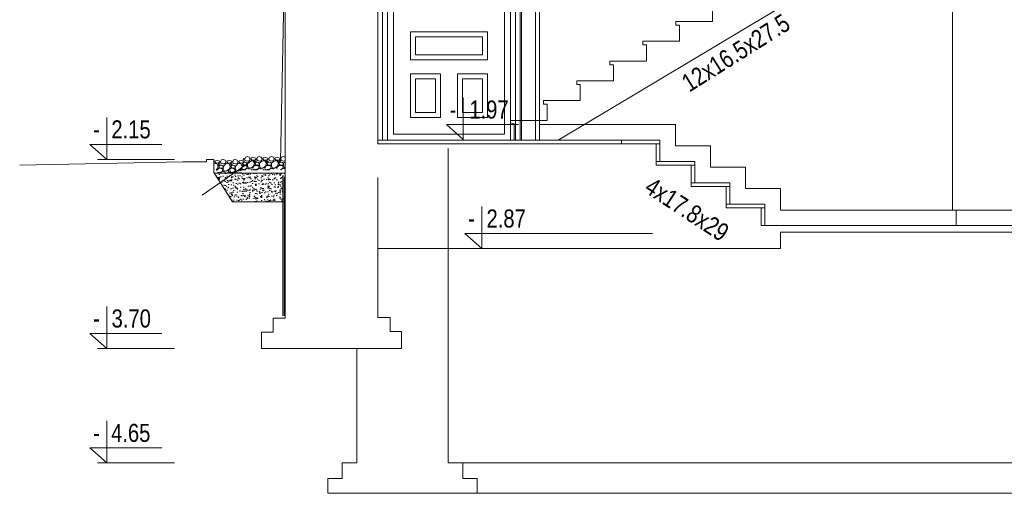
# Model space of a CAD drawing. Header units: millimetres. Extents: x -573548 to 674770, y -246895 to -89040.
# Tile 108 of 199: x 78260 to 86434, y -202898 to -198965. Entities that reach past the tile are written whole.
import ezdxf

# ---------------------------------------------------------------- set-up
doc = ezdxf.new("R2010")
doc.units = ezdxf.units.MM
for name, color, linetype, lineweight in [('@ELEWACJA_Nr_pióra__8', 8, 'Continuous', 9), ('A-DRZWI_Nr_pióra__1', 8, 'Continuous', 9), ('A-DRZWI_Nr_pióra__2', 8, 'Continuous', 9), ('A-OPISY-3_Nr_pióra__6', 8, 'Continuous', 9), ('a-widokowe_Nr_pióra__8', 8, 'Continuous', 9), ('A_izolacje_Nr_pióra__6', 8, 'Continuous', 9), ('A_opis_Nr_pióra__18', 8, 'Continuous', 9), ('A_SCIANY_KONSTR_Nr_pióra__1', 8, 'Continuous', 9), ('A_warstwy_Nr_pióra__1', 8, 'Continuous', 9), ('A_widok_Nr_pióra__1', 8, 'Continuous', 9), ('AO-RZEDNE_Nr_pióra__2', 8, 'Continuous', 9), ('AO-RZEDNE_Nr_pióra__61', 8, 'Continuous', 9), ('DIM_100_Nr_pióra__8', 8, 'Continuous', 9), ('DRZWI_Nr_pióra__8', 8, 'Continuous', 9), ('niewidoczne_Nr_pióra__8', 8, 'Continuous', 9), ('SCHODY_Nr_pióra__1', 8, 'Continuous', 9), ('SCIANY_KONSTR_Nr_pióra__21', 8, 'Continuous', 9), ('SCIANY_KONSTR_Nr_pióra__4', 8, 'Continuous', 9), ('teren_Nr_pióra__18', 8, 'Continuous', 9), ('teren_Nr_pióra__251', 8, 'Continuous', 9), ('teren_Nr_pióra__5', 8, 'Continuous', 9)]:
    doc.layers.add(name, color=color, linetype=linetype, lineweight=lineweight)
doc.styles.add('STYL_AUTOMATYCZNY_5', font='arial.ttf', dxfattribs={"width": 0.8})

# ---------------------------------------------------------------- blocks, each defined once
blk = doc.blocks.new('A$C685D2BB2')
at = {"layer": 'teren_Nr_pióra__18'}
h = blk.add_hatch(dxfattribs=at)
h.set_pattern_fill('AR_CONC_0001', color=256, style=0, pattern_type=2)
h.set_pattern_definition([(50, (83689.736, 4902.29), (-71.72602, 6.275213), [7.5, -82.5]), (355, (83689.736, 4902.29), (-13.875133, 75.219213), [6, -66]), (100.4514, (83695.71, 4901.77), (57.85094, 68.943954), [6.37402, -70.11421]), (46.1842, (83689.74, 4922.29), (-106.724105, 16.5519), [11.25, -123.75]), (96.6356, (83698.63, 4920.91), (93.46627, 97.41179), [9.56103, -105.1713]), (351.1842, (83689.74, 4922.29), (93.4662, 97.41186), [9, -99]), (21, (83699.736, 4917.29), (-59.690705, 40.26189), [7.5, -82.5]), (326, (83699.736, 4917.29), (24.33153, 72.515005), [6, -66]), (71.4514, (83704.71, 4913.936), (84.02226, 32.25305), [6.37402, -70.11421]), (37.5, (83689.736, 4902.29), (1.2159855, 33.289385), [0, -65.2, 0, -67, 0, -66.25]), (7.5, (83689.736, 4902.29), (26.306954, 39.441171), [0, -38.2, 0, -63.7, 0, -25.25]), (327.5, (83667.436, 4902.29), (-53.382244, 2.255487), [0, -25, 0, -78, 0, -103.5]), (317.5, (83657.436, 4902.29), (58.318617, 10.010498), [0, -32.5, 0, -51.8, 0, -73.5])])
h.paths.add_polyline_path([(2304.4, 2659.1), (1714.2, 2659.1), (1865.3, 2420.7), (2304.4, 2420.7)])
at = {"layer": '@ELEWACJA_Nr_pióra__8'}
blk.add_line((2304.4, 4752.3), (2264.1, 2756.9), dxfattribs=at)
at = {"layer": 'A-DRZWI_Nr_pióra__1'}
for p, q in [((4216.4, 2932.3), (4216.4, 5125.1)), ((3110.9, 4045.6), (3110.9, 2932.3))]:
    blk.add_line(p, q, dxfattribs=at)
for points in [[(3153.7, 2932.3), (4173.6, 2932.3), (4173.6, 5082.3), (3153.7, 5082.3)], [(3203.7, 2982.3), (4123.6, 2982.3), (4123.6, 5032.3), (3203.7, 5032.3)], [(3983.6, 3831.6), (3983.6, 3599.8), (3343.7, 3599.8), (3343.7, 3831.6)], [(3942.6, 3790.6), (3942.6, 3640.8), (3384.7, 3640.8), (3384.7, 3790.6)], [(3343.7, 3120.8), (3593.4, 3120.8), (3593.4, 3483.7), (3343.7, 3483.7)], [(3384.7, 3161.8), (3552.4, 3161.8), (3552.4, 3442.6), (3384.7, 3442.6)], [(3983.6, 3120.8), (3733.9, 3120.8), (3733.9, 3483.7), (3983.6, 3483.7)], [(3942.6, 3161.8), (3775, 3161.8), (3775, 3442.6), (3942.6, 3442.6)]]:
    blk.add_lwpolyline(points, close=True, dxfattribs=at)
at = {"layer": 'A-DRZWI_Nr_pióra__2'}
blk.add_lwpolyline([(4253.6, 2932.3), (4253.6, 5162.3), (3073.7, 5162.3), (3073.7, 4070.6)], dxfattribs=at)
at = {"layer": 'a-widokowe_Nr_pióra__8'}
for p, q in [((4413.7, 3062.3), (5544.9, 3062.3)), ((5544.9, 2884.8), (5544.9, 3062.3)), ((5544.9, 2884.8), (5834.9, 2884.8)), ((5834.9, 2884.8), (5834.9, 2707.3)), ((5834.9, 2707.3), (6124.9, 2707.3)), ((6124.9, 2707.3), (6124.9, 2529.8)), ((6124.9, 2529.8), (6414.9, 2529.8)), ((6414.9, 2529.8), (6414.9, 2352.3)), ((10494.9, 2352.3), (6414.9, 2352.3))]:
    blk.add_line(p, q, dxfattribs=at)
at = {"layer": 'A_izolacje_Nr_pióra__6'}
blk.add_lwpolyline([(2294.4, 2622.5), (2294.4, 1474.7)], dxfattribs=at)
at = {"layer": 'A_opis_Nr_pióra__18'}
blk.add_line((1614.9, 2475.8), (2032, 2767.3), dxfattribs=at)
at = {"layer": 'A_SCIANY_KONSTR_Nr_pióra__1'}
for p, q in [((3658, 2862.4), (3658, 252.3)), ((2777.3, 252.3), (2777.3, 123.6)), ((3658, 252.3), (3778, 252.3)), ((3778, 252.3), (3778, 123.6)), ((2657.3, 123.6), (2657.3, 0)), ((2777.3, 123.6), (2657.3, 123.6)), ((3778, 123.6), (3898, 123.6)), ((3898, 123.6), (3898, 0)), ((3277.7, 0), (2657.3, 0)), ((3277.7, 0), (3898, 0))]:
    blk.add_line(p, q, dxfattribs=at)
for points in [[(2284.4, 2622.5), (2284.4, 1474.7)], [(2897.3, 1202.3), (2897.3, 252.3), (2777.3, 252.3)]]:
    blk.add_lwpolyline(points, dxfattribs=at)
at = {"layer": 'A_warstwy_Nr_pióra__1'}
blk.add_line((5414.6, 2932.3), (3073.7, 2932.3), dxfattribs=at)
at = {"layer": 'A_widok_Nr_pióra__1'}
for p, q in [((7843.7, 4172.3), (7843.7, 2352.3)), ((7873.7, 2352.3), (7873.7, 2222.3))]:
    blk.add_line(p, q, dxfattribs=at)
at = {"layer": 'AO-RZEDNE_Nr_pióra__2'}
blk.add_line((4393.5, 2157.4), (5353.7, 2157.4), dxfattribs=at)
for points in [[(3782.4, 3285.4), (3782.4, 2937.1), (3642, 3062.2), (4239.7, 3062.2)], [(822.1, 3120.7), (822.1, 2772.3), (681.7, 2897.4), (1279.3, 2897.4)], [(3936.2, 2380.7), (3936.2, 2032.3), (3795.8, 2157.4), (4393.5, 2157.4)], [(822.1, 1550.7), (822.1, 1202.3), (681.7, 1327.4), (1279.3, 1327.4)], [(822.1, 600.7), (822.1, 252.3), (681.7, 377.4), (1279.3, 377.4)]]:
    blk.add_lwpolyline(points, dxfattribs=at)
at = {"layer": 'DIM_100_Nr_pióra__8'}
for p, q in [((1386.1, 2772.3), (746.1, 2772.3)), ((1386.1, 1202.3), (746.1, 1202.3)), ((1386.1, 252.3), (746.1, 252.3))]:
    blk.add_line(p, q, dxfattribs=at)
at = {"layer": 'DRZWI_Nr_pióra__8'}
for p, q in [((4265.9, 2932.3), (4265.9, 5901.4)), ((4413.7, 2932.3), (4413.7, 5870.8)), ((4413.7, 2932.3), (4413.7, 5838.3)), ((4380.8, 2932.3), (4380.8, 5074.5))]:
    blk.add_line(p, q, dxfattribs=at)
at = {"layer": 'niewidoczne_Nr_pióra__8'}
for p, q in [((3778, 252.3), (9563.7, 252.3)), ((3898, 0), (9367, 0))]:
    blk.add_line(p, q, dxfattribs=at)
at = {"layer": 'SCHODY_Nr_pióra__1'}
for p, q in [((7393.7, 4620.9), (4569.7, 2932.3)), ((5852.2, 3917.1), (5852.2, 4051.5)), ((5547.7, 3887.3), (5547.7, 3917.3)), ((5547.7, 3917.3), (5852.2, 3917.3)), ((5547.7, 3887.3), (5577.7, 3887.3)), ((5577.7, 3752.9), (5577.7, 3887.3)), ((5273.1, 3723.3), (5273.1, 3753.3)), ((5273.1, 3753.3), (5577.7, 3753.3)), ((5273.1, 3723.3), (5303.1, 3723.3)), ((5303.1, 3589), (5303.1, 3723.3)), ((4998.6, 3559), (4998.6, 3589)), ((4998.6, 3589), (5303.1, 3589)), ((4998.6, 3559), (5028.6, 3559)), ((5028.6, 3424.6), (5028.6, 3559)), ((4724, 3394.8), (4724, 3424.8)), ((4724, 3424.8), (5028.6, 3424.8)), ((4724, 3394.8), (4754, 3394.8)), ((4754, 3260.4), (4754, 3394.8)), ((4449.5, 3230.6), (4449.5, 3260.6)), ((4449.5, 3260.6), (4754, 3260.6)), ((4449.5, 3230.6), (4479.5, 3230.6)), ((4479.5, 3096.3), (4479.5, 3230.6)), ((4173.7, 3066.5), (4173.7, 3096.5)), ((4173.7, 3096.5), (4478.2, 3096.5)), ((4173.7, 3066.5), (4203.7, 3066.5)), ((4203.7, 2932.1), (4203.7, 3066.5)), ((5414.6, 2902.3), (3073.7, 2902.3)), ((5094.9, 2932.3), (5414.9, 2932.3)), ((5094.9, 2902.3), (5094.9, 2932.3)), ((5094.9, 2902.3), (5414.9, 2902.3)), ((5384.9, 2902.3), (5384.9, 2754.8)), ((5414.9, 2932.3), (5414.9, 2902.3)), ((5414.9, 2932.3), (5414.9, 2902.3)), ((5414.9, 2902.3), (5414.9, 2754.8)), ((5384.9, 2754.8), (5704.9, 2754.8)), ((5384.9, 2724.8), (5384.9, 2754.8)), ((5384.9, 2724.8), (5704.9, 2724.8)), ((5674.9, 2724.8), (5674.9, 2577.3)), ((5704.9, 2754.8), (5704.9, 2724.8)), ((5704.9, 2754.8), (5704.9, 2724.8)), ((5704.9, 2724.8), (5704.9, 2577.3)), ((5674.9, 2577.3), (5994.9, 2577.3)), ((5674.9, 2547.3), (5674.9, 2577.3)), ((5674.9, 2547.3), (5994.9, 2547.3)), ((5964.9, 2547.3), (5964.9, 2399.8)), ((5994.9, 2577.3), (5994.9, 2547.3)), ((5994.9, 2577.3), (5994.9, 2547.3)), ((5994.9, 2547.3), (5994.9, 2399.8)), ((5964.9, 2399.8), (6284.9, 2399.8)), ((5964.9, 2369.8), (5964.9, 2399.8)), ((6284.9, 2399.8), (6284.9, 2369.8)), ((6284.9, 2399.8), (6284.9, 2369.8)), ((5964.9, 2369.8), (6284.9, 2369.8)), ((6254.9, 2369.8), (6254.9, 2222.3)), ((6284.9, 2369.8), (6284.9, 2222.3))]:
    blk.add_line(p, q, dxfattribs=at)
at = {"layer": 'SCIANY_KONSTR_Nr_pióra__21'}
for p, q in [((2304.4, 1837.3), (2304.4, 4035.6)), ((3073.7, 4035.6), (3073.7, 2902.3)), ((3073.7, 2902.3), (5385.8, 2902.3)), ((5384.9, 2902.3), (5384.9, 2724.8)), ((5385.8, 2724.8), (5675.8, 2724.8)), ((5674.9, 2724.8), (5674.9, 2547.3)), ((5675.8, 2547.3), (5965.8, 2547.3)), ((5964.9, 2547.3), (5964.9, 2369.8)), ((5965.8, 2369.8), (6255.8, 2369.8)), ((6254.9, 2369.8), (6254.9, 2222.3)), ((22192.6, 2222.3), (6254.9, 2222.3)), ((22142.6, 2168), (6414.9, 2168)), ((6414.9, 2168), (6414.9, 2032.3)), ((3073.7, 2032.3), (6414.9, 2032.3))]:
    blk.add_line(p, q, dxfattribs=at)
at = {"layer": 'SCIANY_KONSTR_Nr_pióra__4'}
for points in [[(2304.4, 2622.5), (2304.4, 1454.3), (2202.9, 1454.3), (2202.9, 1339.3), (2108.1, 1339.3), (2108.1, 1202.3), (2646.3, 1202.3)], [(3073.7, 2622.5), (3073.7, 1459.3), (3175.2, 1459.3), (3175.2, 1344.3), (3270, 1344.3), (3270, 1202.3), (2646.3, 1202.3)]]:
    blk.add_lwpolyline(points, dxfattribs=at)
at = {"layer": 'teren_Nr_pióra__18'}
for p, q in [((1961.7, 2777.4), (1960.7, 2782.4)), ((1968, 2777.2), (1974, 2791.2)), ((1973.7, 2791.2), (1989.7, 2796.2)), ((1989.8, 2796.1), (2005.8, 2790.1)), ((2005.7, 2790.3), (2011.7, 2777.3)), ((2018.8, 2777), (2021.8, 2785)), ((2040.8, 2787.1), (2021.8, 2785.1)), ((2060.8, 2782), (2040.8, 2787)), ((2061.7, 2777.4), (2060.7, 2782.4)), ((2068, 2777.2), (2074, 2791.2)), ((2073.7, 2791.2), (2089.7, 2796.2)), ((2089.8, 2796.1), (2105.8, 2790.1)), ((2105.7, 2790.3), (2111.7, 2777.3)), ((2118.8, 2777), (2121.8, 2785)), ((2140.8, 2787.1), (2121.8, 2785.1)), ((2160.8, 2782), (2140.8, 2787)), ((2161.7, 2777.4), (2160.7, 2782.4)), ((2168, 2777.2), (2174, 2791.2)), ((2173.7, 2791.2), (2189.7, 2796.2)), ((2189.8, 2796.1), (2205.8, 2790.1)), ((2205.7, 2790.3), (2211.7, 2777.3)), ((2218.8, 2777), (2221.8, 2785)), ((2240.8, 2787.1), (2221.8, 2785.1)), ((2260.8, 2782), (2240.8, 2787)), ((2261.7, 2777.4), (2260.7, 2782.4)), ((2268, 2777.2), (2274, 2791.2)), ((2273.7, 2791.2), (2289.7, 2796.2)), ((2289.8, 2796.1), (2304.4, 2790.6)), ((1737.7, 2735.5), (1713.7, 2737.5)), ((1729.9, 2740.7), (1718.9, 2752.7)), ((1740.8, 2763.5), (1721.8, 2761.5)), ((1752.7, 2743.6), (1729.7, 2741.6)), ((1733.5, 2679.9), (1749.9, 2698.2)), ((1748, 2717.3), (1737, 2735.3)), ((1740.7, 2692.8), (1748.7, 2717.8)), ((1760.8, 2758.4), (1740.8, 2763.4)), ((1754.7, 2737.4), (1747.7, 2734.4)), ((1747.9, 2734.5), (1751.9, 2724.5)), ((1749.7, 2698.5), (1775.7, 2698.5)), ((1751.6, 2724.5), (1766.6, 2733.5)), ((1761.8, 2725.6), (1751.8, 2715.6)), ((1751.8, 2715.4), (1759.8, 2703.4)), ((1761.9, 2753.2), (1752.9, 2743.2)), ((1766.7, 2733.5), (1754.7, 2737.5)), ((1759.7, 2703.6), (1784.7, 2700.6)), ((1761.7, 2753.8), (1760.7, 2758.8)), ((1781.7, 2722.5), (1761.7, 2725.5)), ((1767, 2753.4), (1773, 2739.4)), ((1768, 2753.6), (1774, 2767.6)), ((1772.8, 2739.6), (1789.8, 2734.6)), ((1773.7, 2767.6), (1789.7, 2772.6)), ((1775.8, 2698.1), (1788.8, 2689.1)), ((1789.2, 2716), (1781.2, 2723)), ((1784.3, 2700.4), (1789.3, 2709.4)), ((1789.7, 2709.5), (1789.7, 2715.5)), ((1789.8, 2772.5), (1805.8, 2766.5)), ((1789.8, 2734.5), (1806.8, 2739.5)), ((1791, 2716.3), (1790, 2695.3)), ((1813.9, 2737.6), (1790.9, 2716.6)), ((1805.7, 2766.7), (1811.7, 2753.7)), ((1807, 2739.2), (1812, 2753.2)), ((1837.7, 2735.5), (1813.7, 2737.5)), ((1818.8, 2753.4), (1821.8, 2761.4)), ((1829.9, 2740.7), (1818.9, 2752.7)), ((1840.8, 2763.5), (1821.8, 2761.5)), ((1852.7, 2743.6), (1829.7, 2741.6)), ((1831.9, 2678.2), (1849.9, 2698.2)), ((1848, 2717.3), (1837, 2735.3)), ((1840.7, 2692.8), (1848.7, 2717.8)), ((1860.8, 2758.4), (1840.8, 2763.4)), ((1854.7, 2737.4), (1847.7, 2734.4)), ((1847.9, 2734.5), (1851.9, 2724.5)), ((1849.7, 2698.5), (1875.7, 2698.5)), ((1851.6, 2724.5), (1866.6, 2733.5)), ((1861.8, 2725.6), (1851.8, 2715.6)), ((1851.8, 2715.4), (1859.8, 2703.4)), ((1861.9, 2753.2), (1852.9, 2743.2)), ((1866.7, 2733.5), (1854.7, 2737.5)), ((1859.7, 2703.6), (1884.7, 2700.6)), ((1861.7, 2753.8), (1860.7, 2758.8)), ((1881.7, 2722.5), (1861.7, 2725.5)), ((1867, 2753.4), (1873, 2739.4)), ((1868, 2753.6), (1874, 2767.6)), ((1872.8, 2739.6), (1889.8, 2734.6)), ((1873.7, 2767.6), (1889.7, 2772.6)), ((1875.8, 2698.1), (1888.8, 2689.1)), ((1889.2, 2716), (1881.2, 2723)), ((1884.3, 2700.4), (1889.3, 2709.4)), ((1889.7, 2709.5), (1889.7, 2715.5)), ((1889.8, 2772.5), (1905.8, 2766.5)), ((1889.8, 2734.5), (1906.8, 2739.5)), ((1891, 2716.3), (1890, 2695.3)), ((1913.9, 2737.6), (1890.9, 2716.6)), ((1905.7, 2766.7), (1911.7, 2753.7)), ((1907, 2739.2), (1912, 2753.2)), ((1937.7, 2735.5), (1913.7, 2737.5)), ((1918.8, 2753.4), (1921.8, 2761.4)), ((1929.9, 2740.7), (1918.9, 2752.7)), ((1940.8, 2763.5), (1921.8, 2761.5)), ((1952.7, 2743.6), (1929.7, 2741.6)), ((1931.9, 2678.2), (1949.9, 2698.2)), ((1948, 2717.3), (1937, 2735.3)), ((1940.7, 2692.8), (1948.7, 2717.8)), ((1960.8, 2758.4), (1940.8, 2763.4)), ((1954.7, 2737.4), (1947.7, 2734.4)), ((1947.9, 2734.5), (1951.9, 2724.5)), ((1949.7, 2722.1), (1975.7, 2722.1)), ((1951.6, 2748.1), (1966.6, 2757.1)), ((1961.8, 2749.2), (1951.8, 2739.2)), ((1951.8, 2739), (1959.8, 2727)), ((1961.9, 2776.8), (1952.9, 2766.8)), ((1966.7, 2757.1), (1954.7, 2761.1)), ((1959.7, 2727.2), (1984.7, 2724.2)), ((1981.7, 2746.1), (1961.7, 2749.1)), ((1985, 2698.8), (1964, 2687.8)), ((1967, 2777), (1973, 2763)), ((1972.8, 2763.2), (1989.8, 2758.2)), ((1975.8, 2721.7), (1988.8, 2712.7)), ((1989.2, 2739.6), (1981.2, 2746.6)), ((1984.3, 2724), (1989.3, 2733)), ((1988.5, 2713.2), (1984.5, 2699.2)), ((1989.7, 2733.1), (1989.7, 2739.1)), ((1989.8, 2758.1), (2006.8, 2763.1)), ((1991, 2739.9), (1990, 2718.9)), ((1990.3, 2718.3), (1998.3, 2699.3)), ((2013.9, 2761.2), (1990.9, 2740.2)), ((1997.8, 2700.1), (2018.8, 2699.1)), ((2007, 2762.8), (2012, 2776.8)), ((2037.7, 2759.1), (2013.7, 2761.1)), ((2018.6, 2699.9), (2040.6, 2716.9)), ((2029.9, 2764.3), (2018.9, 2776.3)), ((2052.7, 2767.2), (2029.7, 2765.2)), ((2038.2, 2690.3), (2031.2, 2702.3)), ((2031.9, 2701.8), (2049.9, 2721.8)), ((2048, 2740.9), (2037, 2758.9)), ((2040.7, 2716.4), (2048.7, 2741.4)), ((2054.7, 2761), (2047.7, 2758)), ((2047.9, 2758.1), (2051.9, 2748.1)), ((2049.7, 2722.1), (2075.7, 2722.1)), ((2051.6, 2748.1), (2066.6, 2757.1)), ((2061.8, 2749.2), (2051.8, 2739.2)), ((2051.8, 2739), (2059.8, 2727)), ((2061.9, 2776.8), (2052.9, 2766.8)), ((2066.7, 2757.1), (2054.7, 2761.1)), ((2059.7, 2727.2), (2084.7, 2724.2)), ((2081.7, 2746.1), (2061.7, 2749.1)), ((2085, 2698.8), (2064, 2687.8)), ((2067, 2777), (2073, 2763)), ((2072.8, 2763.2), (2089.8, 2758.2)), ((2075.8, 2721.7), (2088.8, 2712.7)), ((2089.2, 2739.6), (2081.2, 2746.6)), ((2084.3, 2724), (2089.3, 2733)), ((2088.5, 2713.2), (2084.5, 2699.2)), ((2089.7, 2733.1), (2089.7, 2739.1)), ((2089.8, 2758.1), (2106.8, 2763.1)), ((2091, 2739.9), (2090, 2718.9)), ((2090.3, 2718.3), (2098.3, 2699.3)), ((2113.9, 2761.2), (2090.9, 2740.2)), ((2097.8, 2700.1), (2118.8, 2699.1)), ((2107, 2762.8), (2112, 2776.8)), ((2137.7, 2759.1), (2113.7, 2761.1)), ((2118.6, 2699.9), (2140.6, 2716.9)), ((2129.9, 2764.3), (2118.9, 2776.3)), ((2152.7, 2767.2), (2129.7, 2765.2)), ((2138.2, 2690.3), (2131.2, 2702.3)), ((2131.9, 2701.8), (2149.9, 2721.8)), ((2148, 2740.9), (2137, 2758.9)), ((2140.7, 2716.4), (2148.7, 2741.4)), ((2154.7, 2761), (2147.7, 2758)), ((2147.9, 2758.1), (2151.9, 2748.1)), ((2149.7, 2722.1), (2175.7, 2722.1)), ((2151.6, 2748.1), (2166.6, 2757.1)), ((2161.8, 2749.2), (2151.8, 2739.2)), ((2151.8, 2739), (2159.8, 2727)), ((2161.9, 2776.8), (2152.9, 2766.8)), ((2166.7, 2757.1), (2154.7, 2761.1)), ((2159.7, 2727.2), (2184.7, 2724.2)), ((2181.7, 2746.1), (2161.7, 2749.1)), ((2185, 2698.8), (2164, 2687.8)), ((2167, 2777), (2173, 2763)), ((2172.8, 2763.2), (2189.8, 2758.2)), ((2175.8, 2721.7), (2188.8, 2712.7)), ((2189.2, 2739.6), (2181.2, 2746.6)), ((2184.3, 2724), (2189.3, 2733)), ((2188.5, 2713.2), (2184.5, 2699.2)), ((2189.7, 2733.1), (2189.7, 2739.1)), ((2189.8, 2758.1), (2206.8, 2763.1)), ((2191, 2739.9), (2190, 2718.9)), ((2190.3, 2718.3), (2198.3, 2699.3)), ((2213.9, 2761.2), (2190.9, 2740.2)), ((2197.8, 2700.1), (2218.8, 2699.1)), ((2207, 2762.8), (2212, 2776.8)), ((2237.7, 2759.1), (2213.7, 2761.1)), ((2218.6, 2699.9), (2240.6, 2716.9)), ((2229.9, 2764.3), (2218.9, 2776.3)), ((2252.7, 2767.2), (2229.7, 2765.2)), ((2238.2, 2690.3), (2231.2, 2702.3)), ((2231.9, 2701.8), (2249.9, 2721.8)), ((2248, 2740.9), (2237, 2758.9)), ((2240.7, 2716.4), (2248.7, 2741.4)), ((2254.7, 2761), (2247.7, 2758)), ((2247.9, 2758.1), (2251.9, 2748.1)), ((2249.7, 2722.1), (2275.7, 2722.1)), ((2251.6, 2748.1), (2266.6, 2757.1)), ((2261.8, 2749.2), (2251.8, 2739.2)), ((2251.8, 2739), (2259.8, 2727)), ((2261.9, 2776.8), (2252.9, 2766.8)), ((2266.7, 2757.1), (2254.7, 2761.1)), ((2259.7, 2727.2), (2284.7, 2724.2)), ((2281.7, 2746.1), (2261.7, 2749.1)), ((2285, 2698.8), (2264, 2687.8)), ((2267, 2777), (2273, 2763)), ((2272.8, 2763.2), (2289.8, 2758.2)), ((2275.8, 2721.7), (2288.8, 2712.7)), ((2289.2, 2739.6), (2281.2, 2746.6)), ((2284.3, 2724), (2289.3, 2733)), ((2288.5, 2713.2), (2284.5, 2699.2)), ((2289.7, 2733.1), (2289.7, 2739.1)), ((2289.8, 2758.1), (2304.4, 2762.4)), ((2291, 2739.9), (2290, 2718.9)), ((2290.3, 2718.3), (2298.3, 2699.3)), ((2304.4, 2752.5), (2290.9, 2740.2)), ((2297.8, 2700.1), (2304.4, 2699.8)), ((1730.1, 2685.2), (1740.6, 2693.4)), ((1763.8, 2664.4), (1742.2, 2666.1)), ((1758, 2659.1), (1744.5, 2662.5)), ((1785, 2675.2), (1764, 2664.2)), ((1770.4, 2659.1), (1774, 2667.6)), ((1773.7, 2667.6), (1789.7, 2672.6)), ((1788.5, 2689.6), (1784.5, 2675.6)), ((1789.8, 2672.5), (1805.8, 2666.5)), ((1790.3, 2694.7), (1798.3, 2675.7)), ((1797.8, 2676.5), (1818.8, 2675.5)), ((1805.7, 2666.7), (1809.2, 2659.1)), ((1818.6, 2676.4), (1840.6, 2693.4)), ((1821, 2659.1), (1821.8, 2661.4)), ((1840.8, 2663.5), (1821.8, 2661.5)), ((1838.2, 2666.7), (1831.2, 2678.7)), ((1863.8, 2664.4), (1838.8, 2666.4)), ((1858, 2659.1), (1840.8, 2663.4)), ((1852.6, 2666.7), (1845.6, 2678.7)), ((1878.2, 2664.4), (1853.2, 2666.4)), ((1872.5, 2659.1), (1855.2, 2663.4)), ((1885, 2675.2), (1864, 2664.2)), ((1870.4, 2659.1), (1874, 2667.6)), ((1873.7, 2667.6), (1889.7, 2672.6)), ((1888.5, 2689.6), (1884.5, 2675.6)), ((1889.8, 2672.5), (1905.8, 2666.5)), ((1890.3, 2694.7), (1898.3, 2675.7)), ((1897.8, 2676.5), (1918.8, 2675.5)), ((1905.7, 2666.7), (1909.2, 2659.1)), ((1918.6, 2676.4), (1940.6, 2693.4)), ((1920.2, 2690.3), (1923.7, 2682.7)), ((1940.8, 2663.5), (1921.8, 2661.5)), ((1935.4, 2682.7), (1936.3, 2685)), ((1955.2, 2687.1), (1936.2, 2685.1)), ((1978.2, 2688), (1953.2, 2690)), ((1972.5, 2682.7), (1955.2, 2687)), ((1970.4, 2682.7), (1974, 2691.2)), ((1973.7, 2691.2), (1989.7, 2696.2)), ((1989.8, 2696.1), (2005.8, 2690.1)), ((2020.2, 2690.3), (2023.7, 2682.7)), ((2035.4, 2682.7), (2036.3, 2685)), ((2055.2, 2687.1), (2036.2, 2685.1)), ((2078.2, 2688), (2053.2, 2690)), ((2072.5, 2682.7), (2055.2, 2687)), ((2070.4, 2682.7), (2074, 2691.2)), ((2073.7, 2691.2), (2089.7, 2696.2)), ((2089.8, 2696.1), (2105.8, 2690.1)), ((2120.2, 2690.3), (2123.7, 2682.7)), ((2135.4, 2682.7), (2136.3, 2685)), ((2155.2, 2687.1), (2136.2, 2685.1)), ((2178.2, 2688), (2153.2, 2690)), ((2172.5, 2682.7), (2155.2, 2687)), ((2170.4, 2682.7), (2174, 2691.2)), ((2173.7, 2691.2), (2189.7, 2696.2)), ((2189.8, 2696.1), (2205.8, 2690.1)), ((2270.4, 2682.7), (2274, 2691.2)), ((2273.7, 2691.2), (2289.7, 2696.2)), ((2289.8, 2696.1), (2304.4, 2690.6))]:
    blk.add_line(p, q, dxfattribs=at)
at = {"layer": 'teren_Nr_pióra__251'}
for p, q in [((1711.8, 2752.6), (1712, 2753.2)), ((1713.9, 2737.6), (1711.8, 2735.6)), ((1718.8, 2753.4), (1721.8, 2761.4)), ((1711.8, 2659.1), (2304.4, 2659.1)), ((1921, 2659.1), (1921.8, 2661.4))]:
    blk.add_line(p, q, dxfattribs=at)
at = {"layer": 'teren_Nr_pióra__5'}
for p, q in [((1454.1, 2752.3), (100, 2725.4)), ((1651.8, 2752.3), (1454.1, 2752.3)), ((1651.8, 2772.3), (1711.8, 2772.3)), ((1651.8, 2772.3), (1651.8, 2752.3)), ((1711.8, 2772.3), (1711.8, 2662.9)), ((1865.3, 2420.7), (1711.8, 2662.9)), ((2304.4, 2420.7), (1865.3, 2420.7))]:
    blk.add_line(p, q, dxfattribs=at)
at = {"layer": 'A-OPISY-3_Nr_pióra__6', "char_height": 150, "attachment_point": 5, "style": 'STYL_AUTOMATYCZNY_5'}
for s, insert, rotation in [('\\A1;{\\pqc;\\fArial|b0|i0|c238|p0;\\W0.800000;12x16.5x27.5}', (6044.4, 3656.7), 32.18666), ('\\A1;{\\pqc;\\fArial|b0|i0|c238|p0;\\W0.800000;4x17.8x29}', (5638.9, 2357.4), 326.70934)]:
    blk.add_mtext(s, dxfattribs=dict(at, insert=insert, rotation=rotation))
at = {"layer": 'AO-RZEDNE_Nr_pióra__61', "char_height": 150, "attachment_point": 7, "style": 'STYL_AUTOMATYCZNY_5'}
for s, insert in [('\\A1;{\\pql;\\fArial|b0|i0|c238|p0;\\W0.800000;1.97}', (3832.5, 3109.4)), ('\\A1;{\\pql;\\fArial|b0|i0|c238|p0;\\W0.800000;-}', (3669.3, 3111.9)), ('\\A1;{\\pql;\\fArial|b0|i0|c238|p0;\\W0.800000;2.15}', (861, 2944.6)), ('\\A1;{\\pql;\\fArial|b0|i0|c238|p0;\\W0.800000;-}', (708.9, 2947.1)), ('\\A1;{\\pql;\\fArial|b0|i0|c238|p0;\\W0.800000;2.87}', (3975.2, 2204.6)), ('\\A1;{\\pql;\\fArial|b0|i0|c238|p0;\\W0.800000;-}', (3823.1, 2207.1)), ('\\A1;{\\pql;\\fArial|b0|i0|c238|p0;\\W0.800000;3.70}', (862.8, 1374.5)), ('\\A1;{\\pql;\\fArial|b0|i0|c238|p0;\\W0.800000;-}', (708.9, 1377.1)), ('\\A1;{\\pql;\\fArial|b0|i0|c238|p0;\\W0.800000;4.65}', (858.7, 424.6)), ('\\A1;{\\pql;\\fArial|b0|i0|c238|p0;\\W0.800000;-}', (708.9, 427.1))]:
    blk.add_mtext(s, dxfattribs=dict(at, insert=insert))

msp = doc.modelspace()

# ---------------------------------------------------------------- block references
at = {"color": 150}
msp.add_blockref('A$C685D2BB2', (78160.5, -202897.5), dxfattribs=at)

doc.saveas('drawing.dxf')
